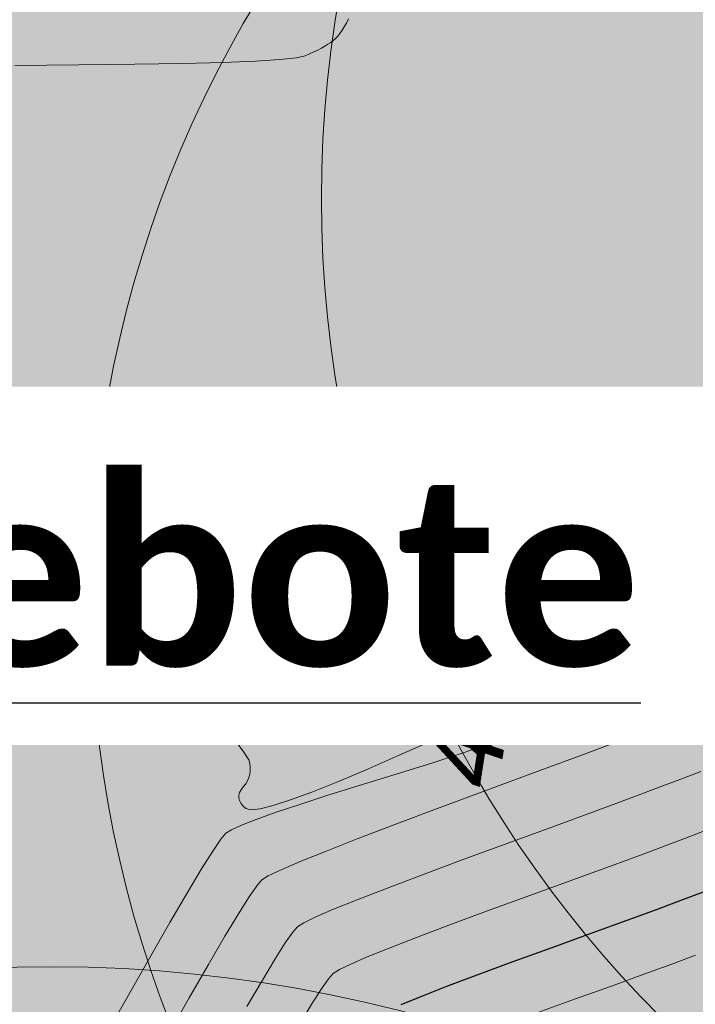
# Model space of a CAD drawing. Header units: metres. Extents: x 730549 to 731755, y 5527678 to 5528494.
# Tile 39 of 207: x 731620.45 to 731623.37, y 5527820.41 to 5527824.66. Entities that reach past the tile are written whole.
import ezdxf
from ezdxf.enums import TextEntityAlignment as Align

# ---------------------------------------------------------------- set-up
doc = ezdxf.new("R2010")
doc.units = ezdxf.units.M
doc.header["$LTSCALE"] = 0.1
doc.layers.add('3d Modell', color=7, linetype='Continuous', transparency=0.4)
doc.layers.add('LA_Planung BÄUME geplant', color=7, linetype='Continuous', transparency=0.8)
for name, color, linetype in [('LA_Spielgeräte Planung', 7, 'Continuous'), ('Sparten Strom GEPLANT pdf', 7, 'Continuous'), ('Text Spielgeräteausschreibung', 7, 'Continuous'), ('Wiese und Waldnaab als Hintergrund', 7, 'Continuous')]:
    doc.layers.add(name, color=color, linetype=linetype)
doc.styles.add('Artifakt Element Thin', font='Artifakt Element Thin Italic.ttf')
doc.styles.add('Calibri (bold)', font='calibrib.ttf')
doc.styles.add('TheSansSemiLight-Plain', font='txt')
picture_1 = doc.add_image_def('image1.png', size_in_pixel=(2382, 1684))

# ---------------------------------------------------------------- blocks, each defined once
blk = doc.blocks.new('PDF-Seite')
at = {"color": 255, "linetype": 'Continuous', "lineweight": 9, "transparency": 33554687}
blk.add_wipeout([(0, 103.9213), (293.9185, 103.9213), (293.9185, -103.9213), (0, -103.9213)], dxfattribs=at)
at = {"transparency": 33554687}
image = blk.add_image(picture_1, insert=(0, -103.9213), size_in_units=(293.9185, 207.8426), dxfattribs=at)
image.dxf.flags = 7
blk = doc.blocks.new('Gruppe-3')
at = {"color": 7, "linetype": 'Continuous', "lineweight": 13, "transparency": 33554585, "flags": 128}
for points in [[(-918.9952, -441.3635), (-918.8795, -441.1578), (-918.7772, -440.9778), (-918.6885, -440.8236), (-918.6131, -440.6951), (-918.5513, -440.5923), (-918.5029, -440.5152), (-918.4679, -440.4639), (-918.4465, -440.4383), (-918.4221, -440.4231), (-918.3784, -440.4032), (-918.3153, -440.3785), (-918.233, -440.3491), (-918.1314, -440.3149), (-918.0104, -440.2759), (-917.8702, -440.2322), (-917.7106, -440.1836), (-917.5524, -440.1347), (-917.4162, -440.0898), (-917.302, -440.0488), (-917.2098, -440.0118), (-917.1396, -439.9787), (-917.0914, -439.9497), (-917.0652, -439.9246), (-917.0611, -439.9034), (-917.077, -439.8897), (-917.1111, -439.887), (-917.1633, -439.8952), (-917.2337, -439.9143), (-917.3223, -439.9443), (-917.429, -439.9853), (-917.5539, -440.0373), (-917.697, -440.1002), (-917.8405, -440.1636), (-917.9667, -440.2171), (-918.0756, -440.2607), (-918.1673, -440.2945), (-918.2416, -440.3184), (-918.2987, -440.3324), (-918.3385, -440.3365), (-918.361, -440.3307), (-918.3733, -440.3199), (-918.3824, -440.3088), (-918.3884, -440.2975), (-918.3913, -440.286), (-918.391, -440.2743), (-918.3875, -440.2623), (-918.3809, -440.2501), (-918.3712, -440.2377), (-918.361, -440.2249), (-918.3528, -440.2116), (-918.3467, -440.1978), (-918.3428, -440.1835), (-918.3409, -440.1686), (-918.3411, -440.1533), (-918.3434, -440.1374), (-918.3478, -440.121), (-918.3683, -440.0874), (-918.4191, -440.0197), (-918.5001, -439.9181), (-918.6113, -439.7826), (-918.7527, -439.613), (-918.9244, -439.4095), (-919.1263, -439.1719), (-919.3584, -438.9004)], [(-919.3585, -437.1195), (-919.0825, -437.1177), (-918.8405, -437.1149), (-918.6327, -437.1112), (-918.4589, -437.1066), (-918.3191, -437.1011), (-918.2135, -437.0946), (-918.1419, -437.0873), (-918.1044, -437.079), (-918.0846, -437.0704), (-918.0661, -437.0618), (-918.049, -437.0533), (-918.0331, -437.0449), (-918.0186, -437.0366), (-918.0054, -437.0284), (-917.9935, -437.0203), (-917.983, -437.0123), (-917.9732, -437.0036), (-917.9634, -436.9933), (-917.9538, -436.9815), (-917.9442, -436.9681), (-917.9348, -436.9532), (-917.9254, -436.9368), (-917.9162, -436.9188)], [(-918.7021, -441.3196), (-918.6059, -441.1503), (-918.5222, -441.0051), (-918.451, -440.8839), (-918.3924, -440.7869), (-918.3463, -440.7139), (-918.3128, -440.665), (-918.2918, -440.6402), (-918.2635, -440.6229), (-918.2081, -440.5966), (-918.1257, -440.5611), (-918.0162, -440.5166), (-917.8796, -440.4631), (-917.7159, -440.4005), (-917.5252, -440.3288), (-917.3074, -440.248), (-917.0901, -440.1678), (-916.901, -440.0979), (-916.74, -440.0382), (-916.6072, -439.9887), (-916.5025, -439.9495), (-916.426, -439.9206), (-916.3777, -439.9019)], [(-918.3559, -441.1865), (-918.2889, -441.0728), (-918.2335, -440.9814), (-918.1898, -440.9126), (-918.1576, -440.8661), (-918.137, -440.8422), (-918.1099, -440.8253), (-918.0578, -440.8003), (-917.9809, -440.7672), (-917.8791, -440.7259), (-917.7525, -440.6765), (-917.601, -440.6189), (-917.4246, -440.5531), (-917.2233, -440.4792), (-917.0222, -440.4057), (-916.8462, -440.3411), (-916.6954, -440.2853), (-916.5696, -440.2384), (-916.469, -440.2005), (-916.3935, -440.1714)], [(-918.1268, -441.2616), (-918.0747, -441.176), (-918.0332, -441.1112), (-918.0024, -441.0673), (-917.9823, -441.0441), (-917.9562, -441.0277), (-917.9072, -441.0039), (-917.8353, -440.9728), (-917.7406, -440.9344), (-917.6231, -440.8887), (-917.4827, -440.8356), (-917.3195, -440.7751), (-917.1335, -440.7074), (-916.9474, -440.6399), (-916.7839, -440.5802), (-916.643, -440.5283), (-916.5248, -440.4842), (-916.4292, -440.448), (-916.3563, -440.4196)], [(-917.0983, -441.2131), (-916.9392, -441.1557), (-916.7801, -441.0986), (-916.6399, -441.048), (-916.5189, -441.0037), (-916.4168, -440.9659)]]:
    blk.add_lwpolyline(points, dxfattribs=at)
blk.add_lwpolyline([(-917.4306, -439.7278), (-917.4463, -439.7318), (-917.4618, -439.7339), (-917.477, -439.734), (-917.4919, -439.7321), (-917.5065, -439.7284), (-917.5209, -439.7226), (-917.535, -439.715), (-917.5488, -439.7054), (-917.5616, -439.6942), (-917.5728, -439.6816), (-917.5824, -439.6678), (-917.5904, -439.6527), (-917.5967, -439.6363), (-917.6014, -439.6185), (-917.6044, -439.5995), (-917.6058, -439.5792), (-917.6052, -439.559), (-917.6022, -439.5406), (-917.5967, -439.5239), (-917.5889, -439.5089), (-917.5787, -439.4957), (-917.5661, -439.4841), (-917.5511, -439.4743), (-917.5337, -439.4662), (-917.5153, -439.4605), (-917.4973, -439.4577), (-917.4797, -439.4581), (-917.4625, -439.4614), (-917.4457, -439.4678), (-917.4294, -439.4772), (-917.4134, -439.4897), (-917.3978, -439.5052), (-917.3837, -439.5222), (-917.3719, -439.5391), (-917.3626, -439.5561), (-917.3556, -439.573), (-917.351, -439.59), (-917.3489, -439.6069), (-917.3491, -439.6237), (-917.3517, -439.6406), (-917.3563, -439.6567), (-917.3624, -439.6713), (-917.37, -439.6845), (-917.3791, -439.6961), (-917.3897, -439.7063), (-917.4018, -439.715), (-917.4154, -439.7221), (-917.4306, -439.7278)], close=True, dxfattribs=at)
at = {"color": 7, "linetype": 'Continuous', "lineweight": 25, "transparency": 33554585, "flags": 128}
blk.add_lwpolyline([(-917.6887, -441.1779), (-917.6003, -441.1419), (-917.4909, -441.0993), (-917.3604, -441.05), (-917.2089, -440.9941), (-917.0364, -440.9316), (-916.8637, -440.8693), (-916.7119, -440.8141), (-916.5809, -440.766), (-916.4708, -440.7251), (-916.3815, -440.6913)], dxfattribs=at)
at = {"color": 7, "transparency": 33554585, "char_height": 0.34534, "attachment_point": 1, "line_spacing_factor": 1.206165, "style": 'Artifakt Element Thin'}
for insert, rotation in [((-918.1444, -439.5605), 24.9889), ((-917.6135, -440.2004), 81.1393), ((-917.8824, -439.1852), 318.8821)]:
    blk.add_mtext('462,7', dxfattribs=dict(at, insert=insert, rotation=rotation))
blk = doc.blocks.new('Site Model Opacity Container')
at = {"color": 255, "linetype": 'Continuous', "lineweight": 5, "transparency": 33554585}
blk.add_wipeout([(-902.0886, -384.516), (-896.5606, -388.799), (-893.5636, -391.703), (-885.1136, -401.015), (-850.0795, -459.0117), (-849.9675, -459.3957), (-850.8386, -465.338), (-853.9826, -465.958), (-902.1748, -472.8373), (-946.1748, -476.8373), (-962.1748, -476.8373), (-998.1748, -420.8373), (-998.3616, -413.454), (-991.2746, -397.622), (-990.0686, -396.546)], dxfattribs=at)
at = {"color": 7, "transparency": 33554687}
blk.add_blockref('Gruppe-3', (0, 0), dxfattribs=at)
blk = doc.blocks.new('Geländemodell (2D)')
at = {"color": 31, "true_color": 0xe0cb9d, "transparency": 33554687}
blk.add_blockref('Site Model Opacity Container', (0, 0), dxfattribs=at)
at = {"color": 0, "flags": 1}
for tag in ['IFC_UUID', 'instanceID']:
    blk.add_attdef(tag, (-998.5218, -476.8373), '', height=0.00018, dxfattribs=at)
blk = doc.blocks.new('P_Baum')
at = {"linetype": 'Continuous', "lineweight": 0, "transparency": 33554687}
h = blk.add_hatch(color=53, dxfattribs=at)
edge = h.paths.add_edge_path()
edge.add_arc((0, 0), 5, 0, 360)
at = {"color": 7, "linetype": 'Continuous', "lineweight": 5, "transparency": 33554483}
blk.add_circle((1, 1.7321), 5, dxfattribs=at)
at = {"color": 7, "linetype": 'Continuous', "lineweight": 20, "transparency": 33554687}
blk.add_circle((0, 0), 5, dxfattribs=at)
at = {"color": 58, "true_color": 0x4b5f00, "transparency": 33554687, "style": 'TheSansSemiLight-Plain'}
for tag, p in [('Botanischer_Name', (0.1957, 1.0854)), ('Nummer', (0.1957, -0.5565)), ('Stammumfang', (0.1957, -1.6489))]:
    blk.add_attdef(tag, text='', height=0.5044, dxfattribs=at).set_placement(p, align=Align.TOP_LEFT)
blk = doc.blocks.new('Baum Pflanzung')
at = {"color": 7, "transparency": 33554687, "xscale": 0.2, "yscale": 0.2, "zscale": 0.2}
blk.add_blockref('P_Baum', (0, -0.00852), dxfattribs=at)

msp = doc.modelspace()

# ---------------------------------------------------------------- block references
at = {"layer": 'Sparten Strom GEPLANT pdf', "color": 16, "true_color": 0x800000, "transparency": 33554687}
msp.add_blockref('PDF-Seite', (731393.3973, 5527843.1975), dxfattribs=at)

# ---------------------------------------------------------------- next in the draw order: block references
at = {"layer": '3d Modell', "color": 31, "true_color": 0xe0cb9d, "transparency": 33554687}
msp.add_blockref('Geländemodell (2D)', (732539.7836, 5528261.585), dxfattribs=at)

# ---------------------------------------------------------------- next in the draw order: wipeouts: each hides what was drawn before it
at = {"color": 255, "linetype": 'Continuous', "lineweight": 5, "transparency": 33554585}
msp.add_wipeout([(731638.3, 5527876.75), (731643.0873, 5527863.0656), (731656.2416, 5527870.5932), (731641.2, 5527880.8), (731625, 5527878.4), (731573.8, 5527870.6), (731547.4, 5527868.6), (731527.8, 5527840.2), (731572.45, 5527776.2), (731580.45, 5527782.55), (731574.8, 5527791.7), (731567.9, 5527803.2), (731561.05, 5527812.9), (731550.6, 5527829.3), (731544.4, 5527839.45), (731544.9, 5527845.95), (731547.9, 5527851.4), (731552.9, 5527856), (731559.1, 5527860.2), (731569.1, 5527864.9), (731572.6, 5527864.65), (731586.55, 5527866.65), (731602.35, 5527868.85), (731623.4, 5527873.5)], dxfattribs=at).dxf.layer = '3d Modell'

# ---------------------------------------------------------------- next in the draw order: hatches: boundary and pattern name
at = {"layer": 'LA_Spielgeräte Planung', "linetype": 'Continuous', "lineweight": 0, "true_color": 0xe25005, "transparency": 33554559}
msp.add_hatch(color=32, dxfattribs=at).paths.add_polyline_path([(731616.7107, 5527810.2315), (731616.5859, 5527809.66), (731616.3459, 5527809.1237), (731615.9906, 5527808.6226), (731615.52, 5527808.1567), (731614.9341, 5527807.7261), (731614.2329, 5527807.3306), (731613.4165, 5527806.9703), (731612.4847, 5527806.6452), (731611.5277, 5527806.4148), (731610.6354, 5527806.3385), (731609.8078, 5527806.4163), (731609.045, 5527806.6482), (731608.3468, 5527807.0343), (731607.7134, 5527807.5745), (731607.1447, 5527808.2687), (731606.6407, 5527809.1172), (731606.1953, 5527810.0276), (731605.8024, 5527810.908), (731605.4619, 5527811.7584), (731605.174, 5527812.5787), (731604.9386, 5527813.369), (731604.7556, 5527814.1293), (731604.6251, 5527814.8596), (731604.5471, 5527815.5598), (731604.5082, 5527816.2439), (731604.4951, 5527816.9259), (731604.5077, 5527817.6057), (731604.546, 5527818.2835), (731604.6101, 5527818.9591), (731604.6999, 5527819.6325), (731604.8154, 5527820.3039), (731604.9567, 5527820.9731), (731605.117, 5527821.6161), (731605.2896, 5527822.2087), (731605.4745, 5527822.751), (731605.6717, 5527823.2429), (731605.8812, 5527823.6845), (731606.1029, 5527824.0757), (731606.337, 5527824.4165), (731606.5834, 5527824.707), (731606.8515, 5527824.9747), (731607.1508, 5527825.2472), (731607.4814, 5527825.5244), (731607.8431, 5527825.8063), (731608.2361, 5527826.093), (731608.6602, 5527826.3844), (731609.1156, 5527826.6806), (731609.6022, 5527826.9816), (731610.1479, 5527827.2691), (731610.7807, 5527827.525), (731611.5005, 5527827.7494), (731612.3074, 5527827.9421), (731613.2013, 5527828.1033), (731614.1823, 5527828.2329), (731615.2504, 5527828.331), (731616.4055, 5527828.3974), (731617.5542, 5527828.4246), (731618.6031, 5527828.4048), (731619.5521, 5527828.338), (731620.4014, 5527828.2244), (731621.1508, 5527828.0637), (731621.8003, 5527827.8561), (731622.3501, 5527827.6015), (731622.8, 5527827.3), (731623.179, 5527826.9543), (731623.5159, 5527826.5671), (731623.8107, 5527826.1385), (731624.0635, 5527825.6684), (731624.2742, 5527825.1569), (731624.4429, 5527824.604), (731624.5695, 5527824.0096), (731624.654, 5527823.3737), (731624.6962, 5527822.7306), (731624.6957, 5527822.1144), (731624.6526, 5527821.5252), (731624.5668, 5527820.9629), (731624.4383, 5527820.4275), (731624.2672, 5527819.9191), (731624.0534, 5527819.4376), (731623.7969, 5527818.983), (731623.4919, 5527818.5333), (731623.1325, 5527818.0664), (731622.7186, 5527817.5822), (731622.2502, 5527817.0809), (731621.7275, 5527816.5623), (731621.1502, 5527816.0265), (731620.5186, 5527815.4735), (731619.8324, 5527814.9032), (731619.1595, 5527814.3237), (731618.5673, 5527813.743), (731618.0559, 5527813.1609), (731617.6253, 5527812.5776), (731617.2755, 5527811.993), (731617.0064, 5527811.4071), (731616.8182, 5527810.8199)])
at = {"layer": 'Wiese und Waldnaab als Hintergrund', "linetype": 'Continuous', "lineweight": 0, "true_color": 0xc4d309, "transparency": 33554483}
msp.add_hatch(color=52, dxfattribs=at).paths.add_polyline_path([(731645.5643, 5527857.5329), (731648.867, 5527864.6571), (731649.3828, 5527877.95), (731647.2109, 5527873.7088), (731644.5096, 5527868.9862), (731642.5638, 5527867.465), (731640.3307, 5527865.8117), (731639.379, 5527864.3996), (731636.7278, 5527863.807), (731633.0465, 5527861.6466), (731631.1367, 5527861.5843), (731630.8577, 5527859.5418), (731633.0465, 5527858.6259), (731633.0465, 5527854.945), (731634.6901, 5527852.1153), (731634.9094, 5527851.0327), (731629.0529, 5527848.4791), (731629.1793, 5527851.9133), (731627.9563, 5527853.8918), (731627.9031, 5527855.2944), (731626.593, 5527858.0681), (731624.4196, 5527859.5399), (731622.5893, 5527861.5524), (731621.6523, 5527862.7575), (731619.6316, 5527862.8377), (731618.7164, 5527863.8439), (731616.3756, 5527864.0902), (731612.9523, 5527864.1172), (731610.9424, 5527864.098), (731608.7869, 5527862.6544), (731606.2909, 5527862.4813), (731603.11, 5527862.1325), (731600.8686, 5527862.3897), (731599.8963, 5527862.0819), (731597.5895, 5527862.9355), (731596.6949, 5527862.8374), (731594.9396, 5527863.2485), (731593.6088, 5527863.8922), (731591.3624, 5527863.7616), (731589.6071, 5527864.1728), (731588.0384, 5527863.7995), (731585.8067, 5527863.0518), (731583.7641, 5527863.3308), (731580.0643, 5527863.1263), (731578.5502, 5527862.256), (731574.465, 5527862.8141), (731571.547, 5527860.9851), (731568.6508, 5527858.9573), (731566.276, 5527858.5963), (731562.7859, 5527858.3141), (731560.3758, 5527856.4403), (731556.4843, 5527853.3979), (731555.9942, 5527850.5274), (731557.845, 5527847.4106), (731559.1251, 5527846.7462), (731558.537, 5527844.7703), (731556.7996, 5527842.266), (731556.0044, 5527842.1788), (731554.7544, 5527840.7339), (731550.6558, 5527839.5802), (731549.0121, 5527840.8084), (731545.8882, 5527841.7736), (731542.2251, 5527843.9875), (731540.9463, 5527845.5575), (731537.6076, 5527842.9782), (731535.1334, 5527842.6062), (731532.436, 5527840.6002), (731531.1873, 5527840.0609), (731530.3677, 5527838.3614), (731529.4077, 5527838.8598), (731526.0484, 5527837.3848), (731522.4795, 5527835.9874), (731521.2757, 5527835.956), (731518.4571, 5527834.1379), (731515.8059, 5527833.5454), (731514.2168, 5527834.2765), (731511.8856, 5527833.5179), (731508.7347, 5527832.3031), (731502.8, 5527735.1721), (731587.4, 5527735), (731587, 5527743.2), (731600.4, 5527745), (731608.3946, 5527752.2709), (731632.9436, 5527766.213), (731648.4136, 5527772.8388), (731668.004, 5527780.4195), (731667.6878, 5527783.3022), (731672.7696, 5527784.6643), (731670.3725, 5527791.8457), (731680.6817, 5527795.9942), (731685.0158, 5527799.5881), (731678.4686, 5527800.5803), (731672.2441, 5527803.2175), (731664.8062, 5527806.8283), (731657.1271, 5527811.7203), (731650.9283, 5527816.8753), (731647.6108, 5527821.4409), (731645.6523, 5527826.4573), (731645.0951, 5527830.6214), (731645.8545, 5527836.5394), (731646.7203, 5527839.6524), (731643.2054, 5527845.1017), (731642.516, 5527849.5531), (731640.3997, 5527852.339)])

# ---------------------------------------------------------------- next in the draw order: linework, layer by layer
at = {"layer": 'LA_Spielgeräte Planung', "color": 178, "linetype": 'Continuous', "lineweight": 9, "true_color": 0x000011, "transparency": 33554559}
msp.add_open_spline([(731616.7107, 5527810.2315), (731616.4422, 5527807.8751), (731608.5272, 5527805.4153), (731604.7541, 5527812.819), (731604.3401, 5527818.3005), (731605.5733, 5527823.6457), (731607.5934, 5527825.7683), (731611.6109, 5527828.1948), (731621.2, 5527828.6), (731624.4, 5527826), (731624.9081, 5527820.7474), (731622.6858, 5527817.2186), (731616.9791, 5527812.5878), (731616.7107, 5527810.2315)], degree=2, dxfattribs=at)

# ---------------------------------------------------------------- next in the draw order: block references
at = {"layer": 'LA_Planung BÄUME geplant', "color": 7, "transparency": 33554483}
for p, xscale, yscale, zscale in [((731625.75, 5527822.2), 5, 5, 5), ((731619.3878, 5527812.5418), 6, 6, 6)]:
    msp.add_blockref('Baum Pflanzung', p, dxfattribs=dict(at, xscale=xscale, yscale=yscale, zscale=zscale))

# ---------------------------------------------------------------- next in the draw order: wipeouts: each hides what was drawn before it
at = {"color": 255, "linetype": 'Continuous', "lineweight": 9, "transparency": 33554687}
msp.add_wipeout([(731608.3352, 5527821.5276), (731623.8078, 5527821.5276), (731623.8078, 5527823.077), (731608.3352, 5527823.077)], dxfattribs=at).dxf.layer = 'Text Spielgeräteausschreibung'

# ---------------------------------------------------------------- next in the draw order: texts
at = {"layer": 'Text Spielgeräteausschreibung', "color": 7, "transparency": 33554687, "insert": (731608.3352, 5527822.6742), "char_height": 0.803672, "attachment_point": 1, "line_spacing_factor": 1.161386, "style": 'Calibri (bold)'}
msp.add_mtext('{\\LA3 Kleinkinderspielangebote }', dxfattribs=at)

doc.saveas('drawing.dxf')
